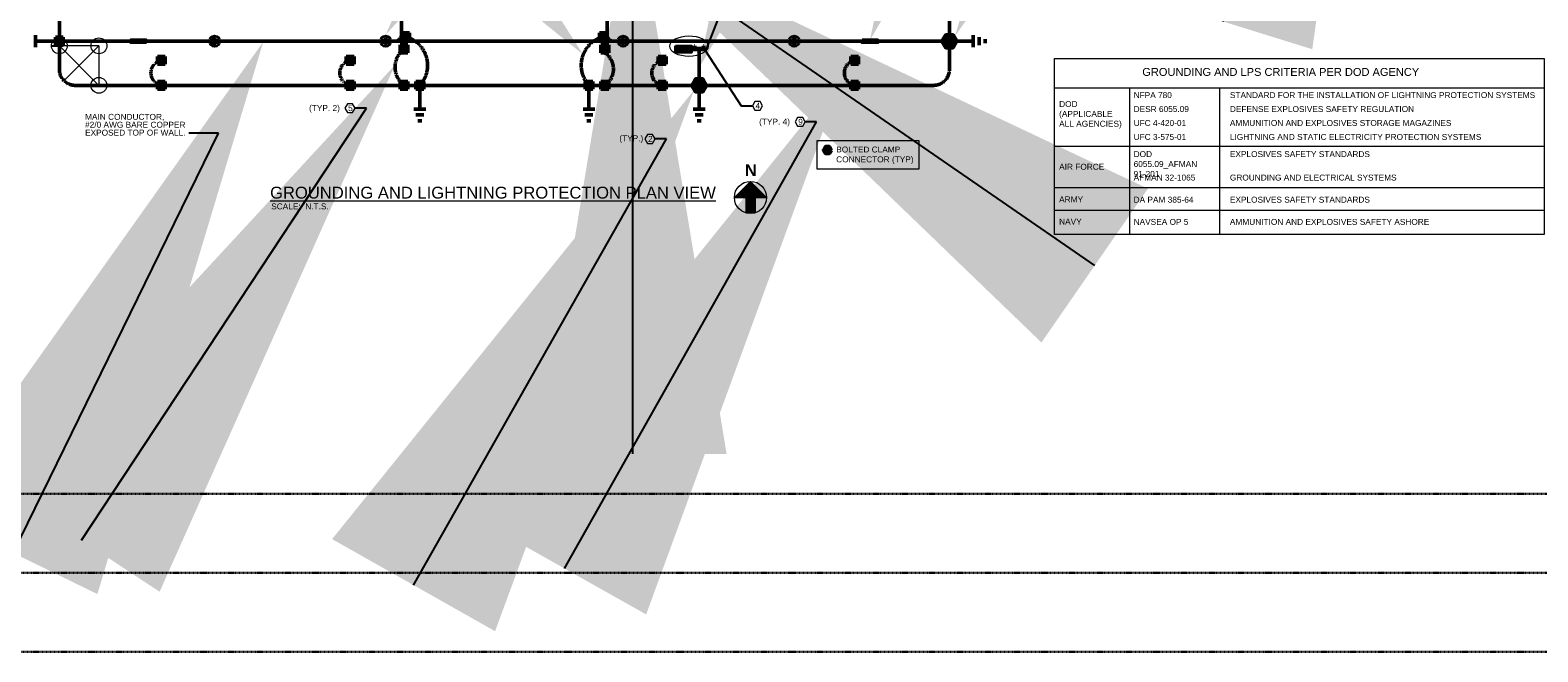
# Model space of a CAD drawing. Header units: inches. Extents: x 0 to 21849, y -2776 to 20143.
# Tile 21 of 47: x 1805 to 4092, y 5018 to 5962. Entities that reach past the tile are written whole.
import ezdxf
from ezdxf import colors
from ezdxf.entities.mleader import LeaderData, LeaderLine
from ezdxf.math import Vec2, Vec3

# ---------------------------------------------------------------- set-up
doc = ezdxf.new("R2010")
doc.units = ezdxf.units.IN
doc.header["$MEASUREMENT"] = 0
doc.linetypes.add('DASHED2', pattern=[0.375, 0.25, -0.125])
doc.linetypes.add('HIDDEN2', pattern=[0.1875, 0.125, -0.0625])
for name, color, linetype, lineweight in [('E-AIR-TERM', 3, 'Continuous', 35), ('E-GND-GES', 92, 'DASHED2', 50), ('E-ISO-LPS', 7, 'DASHED2', 30), ('E-LPS-COND', 92, 'DASHED2', 50), ('E-PWR-SYMB', 4, 'Continuous', 35), ('E-STD-TEXT', 7, 'Continuous', 20)]:
    doc.layers.add(name, color=color, linetype=linetype, lineweight=lineweight)
doc.layers.add('E-NOPLT', color=241, linetype='Continuous', lineweight=0, plot=False)
doc.styles.get("Standard").update_dxf_attribs({"font": 'arial.ttf'})

msp = doc.modelspace()

# ---------------------------------------------------------------- hatches: boundary and pattern name
at = {"layer": 'E-AIR-TERM', "linetype": 'Continuous', "transparency": 33554687}
h = msp.add_hatch(color=0, dxfattribs=at)
h.dxf.hatch_style = 1
h.paths.add_polyline_path([(2088.7, 5944.9, 1), (2080.7, 5944.9, 1)])
h = msp.add_hatch(color=0, dxfattribs=at)
h.dxf.hatch_style = 1
h.paths.add_polyline_path([(2348.2, 5944.9, 1), (2340.2, 5944.9, 1)])
h = msp.add_hatch(color=0, dxfattribs=at)
h.dxf.hatch_style = 1
h.paths.add_polyline_path([(2708.2, 5944.9, 1), (2700.2, 5944.9, 1)])
h = msp.add_hatch(color=0, dxfattribs=at)
h.dxf.hatch_style = 1
h.paths.add_polyline_path([(2967.7, 5944.9, 1), (2959.7, 5944.9, 1)])
at = {"layer": 'E-GND-GES', "linetype": 'Continuous'}
h = msp.add_hatch(color=0, dxfattribs=at)
h.dxf.hatch_style = 1
h.paths.add_polyline_path([(1855.2, 5938.9), (1855.2, 5950.9), (1843.2, 5950.9), (1843.2, 5938.9)])
at = {"layer": 'E-GND-GES'}
h = msp.add_hatch(color=0, dxfattribs=at)
h.dxf.hatch_style = 1
h.paths.add_polyline_path([(3196.2, 5950.1), (3193.2, 5944.9), (3196.2, 5939.7), (3202.2, 5939.7), (3205.2, 5944.9), (3202.2, 5950.1)])
at = {"layer": 'E-GND-GES', "linetype": 'Continuous'}
h = msp.add_hatch(color=0, dxfattribs=at)
h.dxf.hatch_style = 1
h.paths.add_polyline_path([(2828.6, 5933.9), (2810.6, 5933.9), (2810.6, 5932.4), (2828.6, 5932.4)])
at = {"layer": 'E-GND-GES', "linetype": 'Continuous', "transparency": 33554687}
h = msp.add_hatch(color=0, dxfattribs=at)
h.dxf.hatch_style = 1
h.paths.add_polyline_path([(2812.6, 5933.9), (2813.1, 5933.9), (2813.1, 5937.9), (2812.6, 5937.9)])
h.paths.add_polyline_path([(2826.6, 5937.9), (2826.1, 5937.9), (2826.1, 5933.9), (2826.6, 5933.9)])
at = {"layer": 'E-GND-GES'}
h = msp.add_hatch(color=0, dxfattribs=at)
h.dxf.hatch_style = 1
h.paths.add_polyline_path([(2816.6, 5883.1), (2813.6, 5877.9), (2816.6, 5872.7), (2822.6, 5872.7), (2825.6, 5877.9), (2822.6, 5883.1)])
h = msp.add_hatch(color=0, dxfattribs=at)
h.dxf.hatch_style = 1
h.paths.add_polyline_path([(3011.2, 5784.9), (3008.2, 5779.7), (3011.2, 5774.5), (3017.2, 5774.5), (3020.2, 5779.7), (3017.2, 5784.9)])
at = {"layer": 'E-LPS-COND', "linetype": 'Continuous', "transparency": 33554687}
h = msp.add_hatch(color=0, dxfattribs=at)
h.dxf.hatch_style = 1
h.paths.add_polyline_path([(1957.2, 5946.4), (1957.2, 5943.4), (1969.2, 5943.4), (1969.2, 5946.4)])
at = {"layer": 'E-LPS-COND', "linetype": 'Continuous'}
h = msp.add_hatch(color=0, dxfattribs=at)
h.dxf.hatch_style = 1
h.paths.add_polyline_path([(2380.2, 5945.9), (2380.2, 5957.9), (2368.2, 5957.9), (2368.2, 5945.9)])
h = msp.add_hatch(color=0, dxfattribs=at)
h.dxf.hatch_style = 1
h.paths.add_polyline_path([(2680.2, 5945.9), (2680.2, 5957.9), (2668.2, 5957.9), (2668.2, 5945.9)])
at = {"layer": 'E-LPS-COND', "linetype": 'Continuous', "transparency": 33554687}
h = msp.add_hatch(color=0, dxfattribs=at)
h.dxf.hatch_style = 1
h.paths.add_polyline_path([(3090.7, 5946.4), (3078.7, 5946.4), (3078.7, 5943.4), (3090.7, 5943.4)])
at = {"layer": 'E-LPS-COND', "linetype": 'Continuous'}
h = msp.add_hatch(color=0, dxfattribs=at)
h.dxf.hatch_style = 1
h.paths.add_polyline_path([(2377.9, 5927.4), (2377.9, 5939.4), (2365.9, 5939.4), (2365.9, 5927.4)])
h = msp.add_hatch(color=0, dxfattribs=at)
h.dxf.hatch_style = 1
h.paths.add_polyline_path([(2682.5, 5927.4), (2682.5, 5939.4), (2670.5, 5939.4), (2670.5, 5927.4)])
h = msp.add_hatch(color=0, dxfattribs=at)
h.dxf.hatch_style = 1
h.paths.add_polyline_path([(2009.8, 5909.9), (2009.8, 5921.9), (1997.8, 5921.9), (1997.8, 5909.9)])
h = msp.add_hatch(color=0, dxfattribs=at)
h.dxf.hatch_style = 1
h.paths.add_polyline_path([(2296.2, 5909.9), (2296.2, 5921.9), (2284.2, 5921.9), (2284.2, 5909.9)])
h = msp.add_hatch(color=0, dxfattribs=at)
h.dxf.hatch_style = 1
h.paths.add_polyline_path([(2769.4, 5909.9), (2769.4, 5921.9), (2757.4, 5921.9), (2757.4, 5909.9)])
h = msp.add_hatch(color=0, dxfattribs=at)
h.dxf.hatch_style = 1
h.paths.add_polyline_path([(3061.5, 5909.9), (3061.5, 5921.9), (3049.5, 5921.9), (3049.5, 5909.9)])
h = msp.add_hatch(color=0, dxfattribs=at)
h.dxf.hatch_style = 1
h.paths.add_polyline_path([(2009.8, 5871.9), (2009.8, 5883.9), (1997.8, 5883.9), (1997.8, 5871.9)])
h = msp.add_hatch(color=0, dxfattribs=at)
h.dxf.hatch_style = 1
h.paths.add_polyline_path([(2296.2, 5871.9), (2296.2, 5883.9), (2284.2, 5883.9), (2284.2, 5871.9)])
h = msp.add_hatch(color=0, dxfattribs=at)
h.dxf.hatch_style = 1
h.paths.add_polyline_path([(2377.9, 5871.9), (2377.9, 5883.9), (2365.9, 5883.9), (2365.9, 5871.9)])
h = msp.add_hatch(color=0, dxfattribs=at)
h.dxf.hatch_style = 1
h.paths.add_polyline_path([(2401.9, 5871.9), (2401.9, 5883.9), (2389.9, 5883.9), (2389.9, 5871.9)])
h = msp.add_hatch(color=0, dxfattribs=at)
h.dxf.hatch_style = 1
h.paths.add_polyline_path([(2658.5, 5871.9), (2658.5, 5883.9), (2646.5, 5883.9), (2646.5, 5871.9)])
h = msp.add_hatch(color=0, dxfattribs=at)
h.dxf.hatch_style = 1
h.paths.add_polyline_path([(2682.5, 5871.9), (2682.5, 5883.9), (2670.5, 5883.9), (2670.5, 5871.9)])
h = msp.add_hatch(color=0, dxfattribs=at)
h.dxf.hatch_style = 1
h.paths.add_polyline_path([(2769.4, 5871.9), (2769.4, 5883.9), (2757.4, 5883.9), (2757.4, 5871.9)])
h = msp.add_hatch(color=0, dxfattribs=at)
h.dxf.hatch_style = 1
h.paths.add_polyline_path([(3061.5, 5871.9), (3061.5, 5883.9), (3049.5, 5883.9), (3049.5, 5871.9)])
at = {"layer": 'E-PWR-SYMB'}
h = msp.add_hatch(color=0, dxfattribs=at)
h.dxf.hatch_style = 1
h.paths.add_polyline_path([(2783.9, 5937.9), (2783.9, 5927.9), (2807.9, 5927.9), (2807.9, 5937.9)])
at = {"layer": 'E-STD-TEXT', "transparency": 33554559}
h = msp.add_hatch(dxfattribs=at)
h.set_pattern_fill('ANSI31', color=0, scale=10)
h.set_pattern_definition([(45, (1642.098, 5390.7738), (-0.8838835, 0.8838835), [])])
h.paths.add_polyline_path([(2873, 5707.7), (2897.4, 5732.1, 0.414214)])
h.paths.add_polyline_path([(2921.7, 5707.7, 0.414214), (2897.4, 5732.1)])
h.paths.add_polyline_path([(2921.7, 5707.7), (2904.6, 5707.7), (2904.6, 5684.4, 0.328875)])
h.paths.add_polyline_path([(2890.2, 5684.4), (2890.2, 5707.7), (2873, 5707.7, 0.328875)])
h.paths.add_polyline_path([(2921.7, 5707.7, 1), (2873, 5707.7, 0.328875), (2890.2, 5684.4), (2904.6, 5684.4, 0.328875)])

# ---------------------------------------------------------------- linework, layer by layer
at = {"layer": 'Defpoints', "color": 0}
msp.add_line((1837.2, 5937.9), (1849.2, 5937.9), dxfattribs=at)
at = {"layer": 'E-AIR-TERM', "color": 0}
for centre, radius in [((2084.7, 5944.9), 8), ((2084.7, 5944.9), 4), ((2344.2, 5944.9), 8), ((2344.2, 5944.9), 4), ((2704.2, 5944.9), 8), ((2704.2, 5944.9), 4), ((2963.7, 5944.9), 8), ((2963.7, 5944.9), 4)]:
    msp.add_circle(centre, radius, dxfattribs=at)
at = {"layer": 'E-GND-GES', "color": 0}
for p, q in [((1849.2, 5987.9), (1849.2, 5901.9)), ((3199.2, 5987.9), (3199.2, 5901.9)), ((1873.2, 5877.9), (3175.2, 5877.9))]:
    msp.add_line(p, q, dxfattribs=at)
at = {"layer": 'E-GND-GES', "color": 0, "linetype": 'Continuous'}
for p, q in [((1813.2, 5935.9), (1813.2, 5953.9)), ((1843.2, 5950.9), (1855.2, 5950.9)), ((1843.2, 5938.9), (1843.2, 5950.9)), ((1855.2, 5950.9), (1855.2, 5938.9)), ((3235.2, 5953.9), (3235.2, 5935.9)), ((3244.2, 5950.9), (3244.2, 5938.9)), ((3253.2, 5947.9), (3253.2, 5941.9)), ((1849.2, 5944.9), (1813.2, 5944.9)), ((1855.2, 5938.9), (1843.2, 5938.9)), ((2810.6, 5932.4), (2810.6, 5933.9)), ((2810.6, 5933.9), (2828.6, 5933.9)), ((2828.6, 5932.4), (2810.6, 5932.4)), ((2812.6, 5933.9), (2812.6, 5937.9)), ((2812.6, 5937.9), (2813.1, 5937.9)), ((2813.1, 5933.9), (2813.1, 5937.9)), ((2826.1, 5933.9), (2826.1, 5937.9)), ((2826.1, 5937.9), (2826.6, 5937.9)), ((2826.6, 5933.9), (2826.6, 5937.9)), ((2828.6, 5933.9), (2828.6, 5932.4)), ((3199.2, 5944.9), (3235.2, 5944.9)), ((2395.9, 5877.9), (2395.9, 5841.9)), ((2652.5, 5877.9), (2652.5, 5841.9)), ((2819.6, 5877.9), (2819.6, 5841.9)), ((2404.9, 5841.9), (2386.9, 5841.9)), ((2401.9, 5832.9), (2389.9, 5832.9)), ((2661.5, 5841.9), (2643.5, 5841.9)), ((2658.5, 5832.9), (2646.4, 5832.9)), ((2828.6, 5841.9), (2810.6, 5841.9)), ((2825.6, 5832.9), (2813.6, 5832.9)), ((2398.9, 5823.9), (2392.9, 5823.9)), ((2655.5, 5823.9), (2649.4, 5823.9)), ((2822.6, 5823.9), (2816.6, 5823.9))]:
    msp.add_line(p, q, dxfattribs=at)
for points in [[(3210.4, 5944.9), (3204.8, 5954.6), (3193.6, 5954.6), (3187.9, 5944.9), (3193.6, 5935.1), (3204.8, 5935.1)], [(3205.2, 5944.9), (3202.2, 5950.1), (3196.2, 5950.1), (3193.2, 5944.9), (3196.2, 5939.7), (3202.2, 5939.7)], [(2830.9, 5877.9), (2825.2, 5887.6), (2814, 5887.6), (2808.4, 5877.9), (2814, 5868.1), (2825.2, 5868.1)], [(2825.6, 5877.9), (2822.6, 5883.1), (2816.6, 5883.1), (2813.6, 5877.9), (2816.6, 5872.7), (2822.6, 5872.7)], [(3020.2, 5779.7), (3017.2, 5784.9), (3011.2, 5784.9), (3008.2, 5779.7), (3011.2, 5774.5), (3017.2, 5774.5)], [(3020.2, 5779.7), (3017.2, 5784.9), (3011.2, 5784.9), (3008.2, 5779.7), (3011.2, 5774.5), (3017.2, 5774.5)]]:
    msp.add_lwpolyline(points, close=True, dxfattribs=at)
at = {"layer": 'E-GND-GES', "color": 0}
for centre, start, end in [((1873.2, 5901.9), 180, 270), ((3175.2, 5901.9), 270, 0)]:
    msp.add_arc(centre, 24, start, end, dxfattribs=at)
at = {"layer": 'E-ISO-LPS', "color": 0, "linetype": 'HIDDEN2'}
for p, q in [((349.8, 5257.7), (7696.4, 5257.7)), ((349.8, 5137.7), (7696.4, 5137.7)), ((349.8, 5017.7), (7696.4, 5017.7))]:
    msp.add_line(p, q, dxfattribs=at)
at = {"layer": 'E-LPS-COND', "color": 0}
for p, q in [((2367.9, 6248.9), (2368, 5954.9)), ((2680.1, 6248.9), (2680, 5954.9)), ((2368.2, 5957.9), (2380.2, 5945.9)), ((2668.2, 5957.9), (2680.2, 5945.9)), ((2365.9, 5939.4), (2377.9, 5927.4)), ((2819.6, 5932.4), (2819.6, 5877.9)), ((1997.8, 5921.9), (2009.8, 5909.9)), ((2284.2, 5921.9), (2296.2, 5909.9)), ((2757.4, 5921.9), (2769.4, 5909.9)), ((3049.5, 5921.9), (3061.5, 5909.9)), ((2389.9, 5883.9), (2401.9, 5871.9)), ((2646.5, 5883.9), (2658.5, 5871.9)), ((2670.5, 5883.9), (2682.5, 5871.9))]:
    msp.add_line(p, q, dxfattribs=at)
at = {"layer": 'E-LPS-COND', "color": 0, "linetype": 'Continuous'}
for p, q in [((1969.2, 5943.4), (1969.2, 5946.4)), ((2368.2, 5957.9), (2380.2, 5957.9)), ((2368.2, 5945.9), (2368.2, 5957.9)), ((2380.2, 5945.9), (2368.2, 5945.9)), ((2380.2, 5957.9), (2380.2, 5945.9)), ((2668.2, 5957.9), (2680.2, 5957.9)), ((2668.2, 5945.9), (2668.2, 5957.9)), ((2680.2, 5945.9), (2668.2, 5945.9)), ((2680.2, 5957.9), (2680.2, 5945.9)), ((3078.7, 5946.4), (3078.7, 5943.4)), ((1957.2, 5944.9), (1849.2, 5944.9)), ((2728.2, 5944.9), (1981.2, 5944.9)), ((2320.2, 5944.9), (2356, 5944.9)), ((2365.9, 5939.4), (2377.9, 5939.4)), ((2365.9, 5927.4), (2365.9, 5939.4)), ((2377.9, 5927.4), (2365.9, 5927.4)), ((2377.9, 5939.4), (2377.9, 5927.4)), ((2670.5, 5939.4), (2682.5, 5939.4)), ((2670.5, 5927.4), (2670.5, 5939.4)), ((2682.5, 5927.4), (2670.5, 5927.4)), ((2682.5, 5939.4), (2682.5, 5927.4)), ((3066.7, 5944.9), (2728.2, 5944.9)), ((3199.2, 5944.9), (3090.7, 5944.9)), ((1997.8, 5921.9), (2009.8, 5921.9)), ((1997.8, 5909.9), (1997.8, 5921.9)), ((2009.8, 5909.9), (1997.8, 5909.9)), ((2009.8, 5921.9), (2009.8, 5909.9)), ((2284.2, 5921.9), (2296.2, 5921.9)), ((2284.2, 5909.9), (2284.2, 5921.9)), ((2296.2, 5909.9), (2284.2, 5909.9)), ((2296.2, 5921.9), (2296.2, 5909.9)), ((2757.4, 5921.9), (2769.4, 5921.9)), ((2757.4, 5909.9), (2757.4, 5921.9)), ((2769.4, 5909.9), (2757.4, 5909.9)), ((2769.4, 5921.9), (2769.4, 5909.9)), ((3049.5, 5921.9), (3061.5, 5921.9)), ((3049.5, 5909.9), (3049.5, 5921.9)), ((3061.5, 5909.9), (3049.5, 5909.9)), ((3061.5, 5921.9), (3061.5, 5909.9)), ((1997.8, 5883.9), (2009.8, 5883.9)), ((1997.8, 5871.9), (1997.8, 5883.9)), ((2009.8, 5883.9), (2009.8, 5871.9)), ((2284.2, 5883.9), (2296.2, 5883.9)), ((2284.2, 5871.9), (2284.2, 5883.9)), ((2296.2, 5883.9), (2296.2, 5871.9)), ((2365.9, 5883.9), (2377.9, 5883.9)), ((2365.9, 5871.9), (2365.9, 5883.9)), ((2377.9, 5883.9), (2377.9, 5871.9)), ((2389.9, 5883.9), (2401.9, 5883.9)), ((2389.9, 5871.9), (2389.9, 5883.9)), ((2401.9, 5883.9), (2401.9, 5871.9)), ((2646.5, 5883.9), (2658.5, 5883.9)), ((2646.5, 5871.9), (2646.5, 5883.9)), ((2658.5, 5883.9), (2658.5, 5871.9)), ((2670.5, 5883.9), (2682.5, 5883.9)), ((2670.5, 5871.9), (2670.5, 5883.9)), ((2682.5, 5883.9), (2682.5, 5871.9)), ((2757.4, 5883.9), (2769.4, 5883.9)), ((2757.4, 5871.9), (2757.4, 5883.9)), ((2769.4, 5883.9), (2769.4, 5871.9)), ((3049.5, 5883.9), (3061.5, 5883.9)), ((3049.5, 5871.9), (3049.5, 5883.9)), ((3061.5, 5883.9), (3061.5, 5871.9)), ((2009.8, 5871.9), (1997.8, 5871.9)), ((2296.2, 5871.9), (2284.2, 5871.9)), ((2377.9, 5871.9), (2365.9, 5871.9)), ((2401.9, 5871.9), (2389.9, 5871.9)), ((2658.5, 5871.9), (2646.5, 5871.9)), ((2682.5, 5871.9), (2670.5, 5871.9)), ((2769.4, 5871.9), (2757.4, 5871.9)), ((3061.5, 5871.9), (3049.5, 5871.9))]:
    msp.add_line(p, q, dxfattribs=at)
for points in [[(1981.2, 5943.4), (1957.2, 5943.4), (1957.2, 5946.4), (1981.2, 5946.4)], [(3066.7, 5946.4), (3090.7, 5946.4), (3090.7, 5943.4), (3066.7, 5943.4)]]:
    msp.add_lwpolyline(points, close=True, dxfattribs=at)
at = {"layer": 'E-LPS-COND', "color": 0}
for centre, radius, start, end in [((2358, 5954.9), 10, 270, 0.0161), ((2362.5, 5908.3), 45.2, 317.6785, 74.3551), ((2685.9, 5908.3), 45.2, 105.6449, 222.3215), ((2690, 5954.9), 10, 179.9913, 270), ((2393.5, 5905.6), 35.1, 127.8053, 232.1947), ((2659.7, 5902.6), 29.9, 304.1193, 55.8807), ((2007.5, 5896.9), 19.4, 100.944, 259.056), ((2293.9, 5896.9), 19.4, 100.944, 259.056), ((2767.1, 5896.9), 19.4, 100.944, 259.056), ((3059.2, 5896.9), 19.4, 100.944, 259.056)]:
    msp.add_arc(centre, radius, start, end, dxfattribs=at)
at = {"layer": 'E-NOPLT', "color": 0}
for p, q in [((1909.2, 5937.9), (1849.2, 5937.9)), ((1849.2, 5937.9), (1909.2, 5877.9)), ((1909.2, 5937.9), (1856.2, 5884.9)), ((1909.2, 5937.9), (1909.2, 5877.9))]:
    msp.add_line(p, q, dxfattribs=at)
for centre in [(1849.2, 5937.9), (1909.2, 5937.9), (1909.2, 5877.9)]:
    msp.add_circle(centre, 12, dxfattribs=at)
at = {"layer": 'E-PWR-SYMB', "color": 0}
msp.add_lwpolyline([(2783.9, 5937.9), (2807.9, 5937.9), (2807.9, 5927.9), (2783.9, 5927.9)], close=True, dxfattribs=at)
at = {"layer": 'E-STD-TEXT', "color": 0}
for p, q in [((3358.4, 5874.2), (4101.3, 5874.2)), ((3358.4, 5785.7), (4101.3, 5785.7)), ((3358.4, 5722.7), (4101.3, 5722.7)), ((2890.2, 5707.7), (2890.2, 5684.4)), ((2904.6, 5707.7), (2904.6, 5684.4)), ((2890.2, 5684.4), (2904.6, 5684.4)), ((3358.4, 5688.3), (4101.3, 5688.3))]:
    msp.add_line(p, q, dxfattribs=at)
at = {"layer": 'E-STD-TEXT', "color": 0, "lineweight": 0}
for p, q in [((3472.2, 5874.2), (3472.2, 5651.3)), ((3608.6, 5874.2), (3608.6, 5651.3))]:
    msp.add_line(p, q, dxfattribs=at)
at = {"layer": 'E-STD-TEXT', "color": 0}
for points in [[(3358.4, 5918.6), (4101.3, 5918.6), (4101.3, 5651.3), (3358.4, 5651.3)], [(2286.2, 5836.5), (2293.9, 5836.5), (2297.8, 5843.2), (2293.9, 5849.8), (2286.2, 5849.8), (2282.4, 5843.2)], [(2904.3, 5840.2), (2911.9, 5840.2), (2915.8, 5846.8), (2911.9, 5853.5), (2904.3, 5853.5), (2900.4, 5846.8)], [(2969, 5815.8), (2976.7, 5815.8), (2980.5, 5822.4), (2976.7, 5829.1), (2969, 5829.1), (2965.1, 5822.4)], [(2741.1, 5789.8), (2748.8, 5789.8), (2752.7, 5796.5), (2748.8, 5803.1), (2741.1, 5803.1), (2737.3, 5796.5)], [(2998.4, 5794.1), (3153, 5794.1), (3153, 5750.5), (2998.4, 5750.5)]]:
    msp.add_lwpolyline(points, close=True, dxfattribs=at)
msp.add_lwpolyline([(2904.6, 5707.7), (2921.7, 5707.7), (2897.4, 5732.1), (2873, 5707.7), (2890.2, 5707.7)], dxfattribs=at)
msp.add_circle((2897.4, 5707.7), 24.4, dxfattribs=at)
at = {"layer": 'E-STD-TEXT', "color": 0, "linetype": 'Continuous'}
msp.add_ellipse((2804, 5937.5), major_axis=(29.1, 0.2), ratio=0.535549, dxfattribs=at)

# ---------------------------------------------------------------- texts
at = {"layer": 'E-STD-TEXT', "color": 0, "attachment_point": 1}
for s, width, gutter_width, heights, insert, char_height in [('\\A1;GROUNDING AND LPS CRITERIA PER DOD AGENCY', 473.741, 24, [0], (3491.7, 5904.3), 12), ('\\A1;DOD\\P(APPLICABLE ALL AGENCIES)', 98.866, 24, [49.3], (3365.6, 5854.1), 9), ('\\A1;NFPA 780', 105.981, 24, [0], (3478.6, 5867.6), 9), ('\\A1;STANDARD FOR THE INSTALLATION OF LIGHTNING PROTECTION SYSTEMS', 472.999, 24, [0], (3624.6, 5867.6), 9), ('(TYP. 2)', 48.785, 48, [0], (2227.9, 5848), 9), ('5', 11.17, 48, [0], (2287.2, 5847.8), 9), ('4', 11.17, 48, [0], (2905.2, 5851.5), 9), ('\\A1;DESR 6055.09', 157.85, 24, [0], (3478.6, 5846.4), 9), ('\\A1;DEFENSE EXPLOSIVES SAFETY REGULATION', 453.351, 24, [0], (3624.6, 5846.4), 9), ('(TYP. 4)', 48.785, 48, [0], (2910.6, 5827.3), 9), ('9', 11.17, 48, [0], (2969.9, 5827.1), 9), ('\\A1;UFC 4-420-01 ', 107.552, 24, [0], (3478.6, 5825.3), 9), ('\\A1;AMMUNITION AND EXPLOSIVES STORAGE MAGAZINES', 447.064, 24, [0], (3624.6, 5825.3), 9), ('(TYP.)', 37.4, 48, [0], (2698.5, 5802.1), 9), ('2', 11.17, 48, [0], (2742.1, 5801.1), 9), ('\\A1;UFC 3-575-01', 98.907, 24, [0], (3478.6, 5804.1), 9), ('\\A1;LIGHTNING AND STATIC ELECTRICITY PROTECTION SYSTEMS', 458.066, 24, [0], (3624.6, 5804.1), 9), ('BOLTED CLAMP CONNECTOR (TYP)', 117.787, 48, [0], (3027.5, 5785), 9), ('\\A1;DOD 6055.09_AFMAN 91-201', 126.463, 24, [53.3], (3478.6, 5778), 9), ('\\A1;EXPLOSIVES SAFETY STANDARDS', 385.614, 24, [0], (3624.6, 5778), 9), ('{\\fArial|b1|i0|c0|p34;N}', 16.132, 48, [0], (2888.9, 5758.1), 18), ('\\A1;AIR FORCE', 94.933, 24, [13.2], (3365.6, 5758.8), 9), ('\\A1;AFMAN 32-1065', 111.09, 24, [0], (3478.6, 5742.4), 9), ('\\A1;GROUNDING AND ELECTRICAL SYSTEMS', 423.468, 24, [0], (3624.6, 5742.4), 9), ('{\\LGROUNDING AND LIGHTNING PROTECTION PLAN VIEW}', 693.681, 48, [0], (2168.8, 5724), 18), ('SCALE:  N.T.S.', 103.082, 48, [0], (2170.5, 5698.6), 9), ('\\A1;ARMY', 94.933, 24, [13.2], (3365.6, 5709.2), 9), ('\\A1;DA PAM 385-64', 105.578, 24, [0], (3478.6, 5708.8), 9), ('\\A1;EXPLOSIVES SAFETY STANDARDS', 385.614, 24, [0], (3624.6, 5708.8), 9), ('\\A1;NAVY', 94.933, 24, [13.2], (3365.6, 5675.5), 9), ('\\A1;NAVSEA OP 5', 111.09, 24, [0], (3478.6, 5675.1), 9), ('\\A1;AMMUNITION AND EXPLOSIVES SAFETY ASHORE', 423.468, 24, [0], (3624.6, 5675.1), 9)]:
    msp.add_mtext_dynamic_manual_height_columns(s, width=width, gutter_width=gutter_width, heights=heights, dxfattribs=dict(at, insert=insert, char_height=char_height))
at = {"layer": 'E-STD-TEXT', "color": 0, "insert": (1888.2, 5834.6), "char_height": 9, "attachment_point": 1, "line_spacing_factor": 0.8}
msp.add_mtext_dynamic_manual_height_columns('\\A1;MAIN CONDUCTOR, \\P#2/0 AWG BARE COPPER\\PEXPOSED TOP OF WALL. ', width=160.057, gutter_width=48, heights=[64.8], dxfattribs=at)

# ---------------------------------------------------------------- leaders
at = {"layer": 'E-STD-TEXT', "color": 0}
ml = msp.add_multileader_mtext('Standard', dxfattribs=at)
ml.set_content('')
ml.set_leader_properties()
ml.build(insert=Vec2(0, 0))
ml.multileader.update_dxf_attribs({"dogleg_length": 0.36, "arrow_head_size": 864, "scale": 48})
ctx = ml.context
ctx.base_point, ctx.scale, ctx.char_height, ctx.arrow_head_size, ctx.landing_gap_size, ctx.plane_origin = Vec3(3150.8, 6090.5), 48, 8.64, 864, 4.32, Vec3(3083.2, 5956.6)
notes = []
notes.append((ctx, [(0, (1, 1, 0), (3133.5, 6090.5), (1, 0), 17.3, [(0, [(3078.7, 5946.4)], 0, [])])]))
ctx.mtext.insert, ctx.mtext.flow_direction = Vec3(3155.1, 6094.9), 5
ml = msp.add_multileader_mtext('Standard', dxfattribs=at)
ml.set_content('')
ml.set_leader_properties()
ml.build(insert=Vec2(0, 0))
ml.multileader.update_dxf_attribs({"dogleg_length": 0.36, "arrow_head_size": 864, "scale": 48})
ctx = ml.context
ctx.base_point, ctx.scale, ctx.char_height, ctx.arrow_head_size, ctx.landing_gap_size, ctx.plane_origin = Vec3(3767.5, 6577.3), 48, 8.64, 864, 4.32, Vec3(3451.3, 6521.1)
ctx.text_align_type = 2
notes.append((ctx, [(1, (1, 1, 0), (3801.5, 6577.3), (-1, 0), 25.4, [(0, [(3870.8, 6799.9)], 0, [])])]))
ctx.mtext.insert, ctx.mtext.alignment, ctx.mtext.flow_direction = Vec3(3771.8, 6581.6), 3, 5
ml = msp.add_multileader_mtext('Standard', dxfattribs=at)
ml.set_content('')
ml.set_leader_properties()
ml.build(insert=Vec2(0, 0))
ml.multileader.update_dxf_attribs({"dogleg_length": 0.36, "arrow_head_size": 864, "scale": 48})
ctx = ml.context
ctx.base_point, ctx.scale, ctx.char_height, ctx.arrow_head_size, ctx.landing_gap_size, ctx.plane_origin = Vec3(3258.6, 6022), 48, 8.64, 864, 4.32, Vec3(3211.9, 5956.6)
notes.append((ctx, [(0, (1, 1, 0), (3241.3, 6022), (1, 0), 17.3, [(0, [(3207.5, 5952.5)], 0, [])])]))
ctx.mtext.insert, ctx.mtext.flow_direction = Vec3(3262.9, 6026.3), 5
ml = msp.add_multileader_mtext('Standard', dxfattribs=at)
ml.set_content('')
ml.set_leader_properties()
ml.build(insert=Vec2(0, 0))
ml.multileader.update_dxf_attribs({"dogleg_length": 0.36, "arrow_head_size": 864, "scale": 48})
ctx = ml.context
ctx.base_point, ctx.scale, ctx.char_height, ctx.arrow_head_size, ctx.landing_gap_size, ctx.plane_origin = Vec3(2475.6, 6078.6), 48, 8.64, 864, 4.32, Vec3(2292.8, 6020.3)
notes.append((ctx, [(0, (1, 1, 0), (2425.1, 6078.6), (1, 0), 50.5, [(0, [(2344.2, 5954.9)], 0, [])])]))
ctx.mtext.insert, ctx.mtext.flow_direction = Vec3(2479.9, 6083), 5
ml = msp.add_multileader_mtext('Standard', dxfattribs=at)
ml.set_content('')
ml.set_leader_properties()
ml.build(insert=Vec2(0, 0))
ml.multileader.update_dxf_attribs({"dogleg_length": 0.36, "arrow_head_size": 864, "scale": 48})
ctx = ml.context
ctx.base_point, ctx.scale, ctx.char_height, ctx.arrow_head_size, ctx.landing_gap_size, ctx.plane_origin = Vec3(2900.4, 5846.8), 48, 8.64, 864, 4.32, Vec3(2658.1, 5790)
notes.append((ctx, [(0, (1, 1, 0), (2883.1, 5846.8), (1, 0), 17.3, [(1, [(2819.6, 5904.5), (2829.4, 5930.1)], 0, [])])]))
ctx.mtext.insert, ctx.mtext.flow_direction = Vec3(2904.7, 5851.1), 5
ml = msp.add_multileader_mtext('Standard', dxfattribs=at)
ml.set_content('')
ml.set_leader_properties()
ml.build(insert=Vec2(0, 0))
ml.multileader.update_dxf_attribs({"dogleg_length": 0.36, "arrow_head_size": 864, "scale": 48})
ctx = ml.context
ctx.base_point, ctx.scale, ctx.char_height, ctx.arrow_head_size, ctx.landing_gap_size, ctx.plane_origin = Vec3(2563.8, 5985), 48, 8.64, 864, 4.32, Vec3(2481.1, 5796.8)
ctx.text_align_type = 2
notes.append((ctx, [(1, (1, 1, 0), (2589.7, 5985), (-1, 0), 17.3, [(0, [(2643.2, 5925.1)], 0, [])])]))
ctx.mtext.insert, ctx.mtext.alignment, ctx.mtext.flow_direction = Vec3(2568.1, 5989.4), 3, 5
ml = msp.add_multileader_mtext('Standard', dxfattribs=at)
ml.set_content('')
ml.set_leader_properties()
ml.build(insert=Vec2(0, 0))
ml.multileader.update_dxf_attribs({"dogleg_length": 0.36, "arrow_head_size": 864, "scale": 48})
ctx = ml.context
ctx.base_point, ctx.scale, ctx.char_height, ctx.arrow_head_size, ctx.landing_gap_size, ctx.plane_origin = Vec3(2101.8, 6335.3), 48, 8.64, 864, 4.32, Vec3(1832.9, 6239.7)
ctx.text_align_type = 2
notes.append((ctx, [(1, (1, 1, 0), (2165.9, 6335.3), (-1, 0), 55.5, [(0, [(2366.4, 6427.6)], 0, [])])]))
ctx.mtext.insert, ctx.mtext.alignment, ctx.mtext.flow_direction = Vec3(2106.1, 6339.6), 3, 5
ml = msp.add_multileader_mtext('Standard', dxfattribs=at)
ml.set_content('')
ml.set_leader_properties()
ml.build(insert=Vec2(0, 0))
ml.multileader.update_dxf_attribs({"dogleg_length": 0.36, "arrow_head_size": 864, "scale": 48})
ctx = ml.context
ctx.base_point, ctx.scale, ctx.char_height, ctx.arrow_head_size, ctx.landing_gap_size, ctx.plane_origin = Vec3(2776, 6198.4), 48, 8.64, 864, 4.32, Vec3(2723.8, 6220.8)
notes.append((ctx, [(0, (1, 1, 0), (2758.7, 6198.4), (1, 0), 17.3, [(1, [(2719.2, 6182.3), (2719.2, 6143.1)], 0, [])])]))
ctx.mtext.insert, ctx.mtext.flow_direction = Vec3(2780.3, 6202.8), 5
ml = msp.add_multileader_mtext('Standard', dxfattribs=at)
ml.set_content('')
ml.set_leader_properties()
ml.build(insert=Vec2(0, 0))
ml.multileader.update_dxf_attribs({"dogleg_length": 0.36, "arrow_head_size": 864, "scale": 48})
ctx = ml.context
ctx.base_point, ctx.scale, ctx.char_height, ctx.arrow_head_size, ctx.landing_gap_size, ctx.plane_origin = Vec3(2776.7, 6060.3), 48, 8.64, 864, 4.32, Vec3(2712.6, 6143)
notes.append((ctx, [(0, (1, 1, 0), (2759.5, 6060.3), (1, 0), 17.3, [(0, [(2708.7, 6095.4)], 0, [])])]))
ctx.mtext.insert, ctx.mtext.flow_direction = Vec3(2781.1, 6064.6), 5
ml = msp.add_multileader_mtext('Standard', dxfattribs=at)
ml.set_content('')
ml.set_leader_properties()
ml.build(insert=Vec2(0, 0))
ml.multileader.update_dxf_attribs({"dogleg_length": 0.36, "arrow_head_size": 864, "scale": 48})
ctx = ml.context
ctx.base_point, ctx.scale, ctx.char_height, ctx.arrow_head_size, ctx.landing_gap_size, ctx.plane_origin = Vec3(2036.8, 5805.3), 48, 8.64, 864, 4.32, Vec3(1832.9, 5709.8)
ctx.text_align_type = 2
notes.append((ctx, [(1, (1, 1, 0), (2090.7, 5805.3), (-1, 0), 45.3, [(0, [(2158.5, 5944.1)], 0, [])])]))
ctx.mtext.insert, ctx.mtext.alignment, ctx.mtext.flow_direction = Vec3(2041.1, 5809.7), 3, 5
ml = msp.add_multileader_mtext('Standard', dxfattribs=at)
ml.set_content('')
ml.set_leader_properties()
ml.build(insert=Vec2(0, 0))
ml.multileader.update_dxf_attribs({"dogleg_length": 0.36, "arrow_head_size": 864, "scale": 48})
ctx = ml.context
ctx.base_point, ctx.scale, ctx.char_height, ctx.arrow_head_size, ctx.landing_gap_size, ctx.plane_origin = Vec3(2289.1, 5843.2), 48, 8.64, 864, 4.32, Vec3(2199.4, 5794.2)
ctx.text_align_type = 2
notes.append((ctx, [(1, (1, 1, 0), (2315, 5843.2), (-1, 0), 17.3, [(0, [(2358.1, 5908.6)], 0, [])])]))
ctx.mtext.insert, ctx.mtext.alignment, ctx.mtext.flow_direction = Vec3(2293.4, 5847.5), 3, 5
ml = msp.add_multileader_mtext('Standard', dxfattribs=at)
ml.set_content('')
ml.set_leader_properties()
ml.build(insert=Vec2(0, 0))
ml.multileader.update_dxf_attribs({"dogleg_length": 0.36, "arrow_head_size": 864, "scale": 48})
ctx = ml.context
ctx.base_point, ctx.scale, ctx.char_height, ctx.arrow_head_size, ctx.landing_gap_size, ctx.plane_origin = Vec3(2971.9, 5822.4), 48, 8.64, 864, 4.32, Vec3(2882.2, 5794.2)
ctx.text_align_type = 2
notes.append((ctx, [(1, (1, 1, 0), (2997.8, 5822.4), (-1, 0), 17.3, [(0, [(3039.8, 5896.9)], 0, [])])]))
ctx.mtext.insert, ctx.mtext.alignment, ctx.mtext.flow_direction = Vec3(2976.2, 5826.8), 3, 5
ml = msp.add_multileader_mtext('Standard', dxfattribs=at)
ml.set_content('')
ml.set_leader_properties()
ml.build(insert=Vec2(0, 0))
ml.multileader.update_dxf_attribs({"dogleg_length": 0.36, "arrow_head_size": 864, "scale": 48})
ctx = ml.context
ctx.base_point, ctx.scale, ctx.char_height, ctx.arrow_head_size, ctx.landing_gap_size, ctx.plane_origin = Vec3(2744, 5796.5), 48, 8.64, 864, 4.32, Vec3(2654.3, 5768.2)
ctx.text_align_type = 2
notes.append((ctx, [(1, (1, 1, 0), (2769.9, 5796.5), (-1, 0), 17.3, [(0, [(2812, 5870.9)], 0, [])])]))
ctx.mtext.insert, ctx.mtext.alignment, ctx.mtext.flow_direction = Vec3(2748.3, 5800.8), 3, 5
for ctx, leaders in notes:
    for number, flags, end, landing, length, lines in leaders:
        leader = LeaderData()
        leader.index, (leader.has_last_leader_line, leader.has_dogleg_vector, leader.attachment_direction) = number, flags
        leader.last_leader_point, leader.dogleg_vector, leader.dogleg_length = Vec3(end), Vec3(landing), length
        for number, points, colour, breaks in lines:
            line = LeaderLine()
            line.index, line.vertices, line.color, line.breaks = number, Vec3.list(points), colors.encode_raw_color(colour), breaks
            leader.lines.append(line)
        ctx.leaders.append(leader)

doc.saveas('drawing.dxf')
